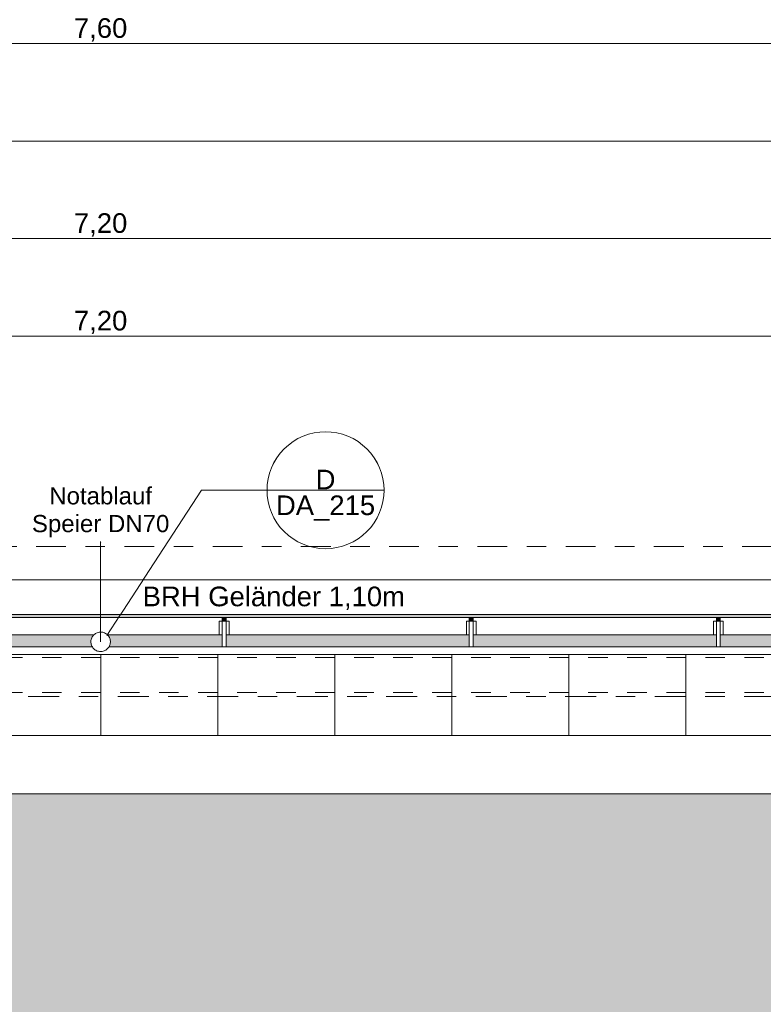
# Model space of a CAD drawing. Header units: metres. Extents: x -180 to 4, y -50 to 6.
# Tile 118 of 256: x -141.64 to -137.82, y -2.03 to 3.02. Entities that reach past the tile are written whole.
import ezdxf

# ---------------------------------------------------------------- set-up
doc = ezdxf.new("R2010")
doc.units = ezdxf.units.M
doc.header["$LTSCALE"] = 0.05
doc.header["$PDMODE"] = 1
doc.header["$PDSIZE"] = -2
for name, pattern in [('ISO-02 Strichlinie', [3.81, 3.048, -0.762]), ('ISO-10 Strichpunktlinie', [4.699, 3.048, -0.762, 0.127, -0.762]), ('Linienart-20', [2.116531, 1.058062, -1.058469]), ('Linienart-53', [5.291531, 3.175, -1.058062, 0.352704, -0.705764])]:
    doc.linetypes.add(name, pattern=pattern)
doc.layers.get('0').update_dxf_attribs({"lineweight": 25})
for name, color, linetype, lineweight, true_color in [('30 -33 Aussenwände- 7 Fassade_ Elemente', 7, 'Continuous', 9, 0x00aacc), ('30 -35 Decken- 1 Konstruktion-Träger- Stahlbeton', 7, 'Continuous', 13, 0x33aa00), ('30 -36 Dächer- 3 Dachbeläge', 7, 'Continuous', 15, 0x9999ff), ('30 -36 Dächer- 4 Dachbekleidungen', 7, 'Continuous', 9, 0xccccff), ('70 -72 Beschriftung- 1 Beschriftung allgemein', 7, 'Continuous', 9, 0xff6633), ('70 -72 Beschriftung- 7 Detailverweise', 7, 'Continuous', 9, 0x00dd00), ('70 -72 Beschriftung- 7 Detailverweise Linie', 7, 'Continuous', 9, 0x00dd00), ('70 -76 Bemaßung- 2 Allgemein', 7, 'Continuous', 5, 0x6666cc)]:
    doc.layers.add(name, color=color, linetype=linetype, lineweight=lineweight, true_color=true_color)
for name, color, linetype, lineweight in [('40 -41 Abwasser_Wasser_Gas- 2 Wasser-1', 7, 'Continuous', 15), ('60- 61 allgemeine Ausstattung- 4 Terrassen', 7, 'Continuous', 9), ('70 -71 Achsen- 1 Gebäudeachsen', 7, 'Linienart-53', 18), ('Keine', 7, 'Continuous', 9)]:
    doc.layers.add(name, color=color, linetype=linetype, lineweight=lineweight)
doc.styles.add('Arial', font='arial.ttf')
doc.dimstyles.new('k+k 1_50', dxfattribs={"dimtxt": 0.100689, "dimasz": 0.05302, "dimexe": 0.05, "dimexo": 0.15, "dimgap": 0.01, "dimtad": 1, "dimdec": 3, "dimtxsty": 'Arial', "dimblk": 'VW_SLASH', "dimblk1": 'VW_SLASH', "dimblk2": 'VW_SLASH', "dimcen": 0, "dimdle": 0.05, "dimadec": 3, "dimazin": 0, "dimtfac": 0.75, "dimtdec": 3, "dimtix": 1, "dimtmove": 0, "dimatfit": 0, "dimldrblk": 'VW_SLASH-1', "dimfxl": 0.125, "dimfxlon": 1, "dimfrac": 2, "dimtolj": 1, "dimarcsym": 0})

# ---------------------------------------------------------------- blocks, each defined once
blk = doc.blocks.new('Gruppe-4406')
at = {"layer": '30 -35 Decken- 1 Konstruktion-Träger- Stahlbeton', "color": 7, "linetype": 'Linienart-20', "lineweight": 13, "transparency": 33554687}
for p, q in [((-137.621, -0.247), (-144.821, -0.247)), ((-137.621, -0.427), (-144.821, -0.427))]:
    blk.add_line(p, q, dxfattribs=at)
at = {"layer": '30 -35 Decken- 1 Konstruktion-Träger- Stahlbeton', "color": 7, "linetype": 'Continuous', "lineweight": 35, "transparency": 33554687, "flags": 128}
for points in [[(-144.821, -0.427), (-144.821, -0.247)], [(-137.621, -0.427), (-137.621, -0.247)]]:
    blk.add_lwpolyline(points, dxfattribs=at)
at = {"layer": '30 -35 Decken- 1 Konstruktion-Träger- Stahlbeton', "color": 0, "flags": 1}
for tag in ['IFC_UUID', 'instanceID']:
    blk.add_attdef(tag, (-144.821, -0.427), '', height=0.00018, dxfattribs=at)
blk = doc.blocks.new('_03-OG3_Tragwerk (2D)')
at = {"layer": '30 -35 Decken- 1 Konstruktion-Träger- Stahlbeton'}
blk.add_blockref('Gruppe-4406', (0, 0), dxfattribs=at)
blk = doc.blocks.new('Gruppe-8300')
at = {"layer": '70 -72 Beschriftung- 1 Beschriftung allgemein', "linetype": 'Continuous', "lineweight": 0}
blk.add_hatch(color=30, dxfattribs=at).paths.add_polyline_path([(-141.2218, 0.3446), (-141.221, 0.3476), (-141.2202, 0.3446)])
at = {"layer": '70 -72 Beschriftung- 1 Beschriftung allgemein', "lineweight": 5, "flags": 128}
blk.add_lwpolyline([(-141.2218, 0.3446), (-141.221, 0.3476), (-141.2202, 0.3446)], close=True, dxfattribs=at)
at = {"layer": '70 -72 Beschriftung- 1 Beschriftung allgemein', "insert": (-141.221, 0.6257), "char_height": 0.088103, "attachment_point": 2, "line_spacing_factor": 0.969685, "style": 'Arial'}
blk.add_mtext('Notablauf\\PSpeier DN70', dxfattribs=at)
at = {"color": 255}
blk.add_wipeout([(-141.1777, -0.192), (-141.1804, -0.1962), (-141.1834, -0.2), (-141.1868, -0.2035), (-141.1906, -0.2067), (-141.1946, -0.2095), (-141.1989, -0.2119), (-141.2034, -0.2138), (-141.2081, -0.2153), (-141.2129, -0.2164), (-141.2177, -0.2169), (-141.2226, -0.217), (-141.2275, -0.2166), (-141.2324, -0.2157), (-141.2371, -0.2144), (-141.2416, -0.2126), (-141.246, -0.2103), (-141.2501, -0.2077), (-141.254, -0.2046), (-141.2575, -0.2012), (-141.2607, -0.1975), (-141.2635, -0.1934), (-141.2658, -0.1892), (-141.2678, -0.1847), (-141.2693, -0.18), (-141.2703, -0.1752), (-141.2709, -0.1703), (-141.271, -0.1654), (-141.2706, -0.1605), (-141.2697, -0.1557), (-141.2683, -0.151), (-141.2665, -0.1464), (-141.2643, -0.142), (-141.2616, -0.1379), (-141.2586, -0.1341), (-141.2552, -0.1305), (-141.2514, -0.1274), (-141.2474, -0.1246), (-141.2431, -0.1222), (-141.2386, -0.1202), (-141.2339, -0.1187), (-141.2291, -0.1177), (-141.2243, -0.1171), (-141.2194, -0.1171), (-141.2145, -0.1175), (-141.2096, -0.1183), (-141.2049, -0.1197), (-141.2004, -0.1215), (-141.196, -0.1237), (-141.1919, -0.1264), (-141.188, -0.1294), (-141.1845, -0.1329), (-141.1813, -0.1366), (-141.1785, -0.1406), (-141.1762, -0.1449), (-141.1742, -0.1494), (-141.1727, -0.1541), (-141.1717, -0.1589), (-141.1711, -0.1638), (-141.171, -0.1687), (-141.1714, -0.1736), (-141.1723, -0.1784), (-141.1737, -0.1831), (-141.1755, -0.1877)], dxfattribs=at).dxf.layer = '40 -41 Abwasser_Wasser_Gas- 2 Wasser-1'
at = {"layer": '40 -41 Abwasser_Wasser_Gas- 2 Wasser-1', "flags": 128}
blk.add_lwpolyline([(-141.1777, -0.192), (-141.1804, -0.1962), (-141.1834, -0.2), (-141.1868, -0.2035), (-141.1906, -0.2067), (-141.1946, -0.2095), (-141.1989, -0.2119), (-141.2034, -0.2138), (-141.2081, -0.2153), (-141.2129, -0.2164), (-141.2177, -0.2169), (-141.2226, -0.217), (-141.2275, -0.2166), (-141.2324, -0.2157), (-141.2371, -0.2144), (-141.2416, -0.2126), (-141.246, -0.2103), (-141.2501, -0.2077), (-141.254, -0.2046), (-141.2575, -0.2012), (-141.2607, -0.1975), (-141.2635, -0.1934), (-141.2658, -0.1892), (-141.2678, -0.1847), (-141.2693, -0.18), (-141.2703, -0.1752), (-141.2709, -0.1703), (-141.271, -0.1654), (-141.2706, -0.1605), (-141.2697, -0.1557), (-141.2683, -0.151), (-141.2665, -0.1464), (-141.2643, -0.142), (-141.2616, -0.1379), (-141.2586, -0.1341), (-141.2552, -0.1305), (-141.2514, -0.1274), (-141.2474, -0.1246), (-141.2431, -0.1222), (-141.2386, -0.1202), (-141.2339, -0.1187), (-141.2291, -0.1177), (-141.2243, -0.1171), (-141.2194, -0.1171), (-141.2145, -0.1175), (-141.2096, -0.1183), (-141.2049, -0.1197), (-141.2004, -0.1215), (-141.196, -0.1237), (-141.1919, -0.1264), (-141.188, -0.1294), (-141.1845, -0.1329), (-141.1813, -0.1366), (-141.1785, -0.1406), (-141.1762, -0.1449), (-141.1742, -0.1494), (-141.1727, -0.1541), (-141.1717, -0.1589), (-141.1711, -0.1638), (-141.171, -0.1687), (-141.1714, -0.1736), (-141.1723, -0.1784), (-141.1737, -0.1831), (-141.1755, -0.1877)], close=True, dxfattribs=at)
at = {"layer": '70 -72 Beschriftung- 1 Beschriftung allgemein'}
blk.add_line((-141.221, -0.167), (-141.221, 0.3476), dxfattribs=at)
blk = doc.blocks.new('Gruppe-8369')
at = {"layer": '70 -72 Beschriftung- 7 Detailverweise'}
blk.add_line((0.935, 0), (0.335, 0), dxfattribs=at)
at = {"layer": '70 -72 Beschriftung- 7 Detailverweise', "flags": 128}
blk.add_lwpolyline([(0.935, 0), (0.9336, -0.0294), (0.9292, -0.0585), (0.9221, -0.0871), (0.9122, -0.1148), (0.8996, -0.1414), (0.8844, -0.1667), (0.8669, -0.1903), (0.8471, -0.2121), (0.8253, -0.2319), (0.8017, -0.2494), (0.7764, -0.2646), (0.7498, -0.2772), (0.7221, -0.2871), (0.6935, -0.2942), (0.6644, -0.2986), (0.635, -0.3), (0.6056, -0.2986), (0.5765, -0.2942), (0.5479, -0.2871), (0.5202, -0.2772), (0.4936, -0.2646), (0.4683, -0.2494), (0.4447, -0.2319), (0.4229, -0.2121), (0.4031, -0.1903), (0.3856, -0.1667), (0.3704, -0.1414), (0.3578, -0.1148), (0.3479, -0.0871), (0.3408, -0.0585), (0.3364, -0.0294), (0.335, 0), (0.3364, 0.0294), (0.3408, 0.0585), (0.3479, 0.0871), (0.3578, 0.1148), (0.3704, 0.1414), (0.3856, 0.1667), (0.4031, 0.1903), (0.4229, 0.2121), (0.4447, 0.2319), (0.4683, 0.2494), (0.4936, 0.2646), (0.5202, 0.2772), (0.5479, 0.2871), (0.5765, 0.2942), (0.6056, 0.2986), (0.635, 0.3), (0.6644, 0.2986), (0.6935, 0.2942), (0.7221, 0.2871), (0.7498, 0.2772), (0.7764, 0.2646), (0.8017, 0.2494), (0.8253, 0.2319), (0.8471, 0.2121), (0.8669, 0.1903), (0.8844, 0.1667), (0.8996, 0.1414), (0.9122, 0.1148), (0.9221, 0.0871), (0.9292, 0.0585), (0.9336, 0.0294)], close=True, dxfattribs=at)
at = {"layer": '70 -72 Beschriftung- 7 Detailverweise'}
blk.add_point((0.635, 0), dxfattribs=at)
at = {"layer": '70 -72 Beschriftung- 7 Detailverweise', "line_spacing_factor": 0.96878, "style": 'Arial'}
for s, insert, char_height, attachment_point in [('D', (0.635, 0.0046), 0.1007, 8), ('DA_215', (0.635, -0.0267), 0.10069, 2)]:
    blk.add_mtext(s, dxfattribs=dict(at, insert=insert, char_height=char_height, attachment_point=attachment_point))
blk = doc.blocks.new('Referenzmarkierung-75')
at = {"layer": '70 -72 Beschriftung- 7 Detailverweise', "transparency": 33554687}
for q in [(-0.4863, -0.7448), (0.635, 0)]:
    blk.add_line((0, 0), q, dxfattribs=at)
at = {"layer": '70 -72 Beschriftung- 7 Detailverweise', "color": 7, "transparency": 33554687}
blk.add_blockref('Gruppe-8369', (0, 0), dxfattribs=at)
blk = doc.blocks.new('Gruppe-8412')
at = {"layer": '70 -72 Beschriftung- 1 Beschriftung allgemein', "insert": (-141.0055, 0.1159), "char_height": 0.100689, "attachment_point": 1, "line_spacing_factor": 0.970891, "style": 'Arial'}
blk.add_mtext('BRH Geländer 1,10m', dxfattribs=at)
blk = doc.blocks.new('Gruppe-8623')
at = {"color": 255}
blk.add_wipeout([(-140.5777, -0.132), (-140.5777, -0.062), (-140.5977, -0.062), (-140.5977, -0.132)], dxfattribs=at).dxf.layer = '30 -36 Dächer- 4 Dachbekleidungen'
at = {"layer": '30 -36 Dächer- 3 Dachbeläge', "linetype": 'Continuous', "lineweight": 0, "transparency": 33554687}
blk.add_hatch(color=254, dxfattribs=at).paths.add_polyline_path([(-140.5777, -0.042), (-140.5777, -0.062), (-140.5977, -0.062), (-140.5977, -0.042)])
at = {"layer": '30 -36 Dächer- 3 Dachbeläge', "color": 254, "linetype": 'Continuous', "lineweight": 9, "true_color": 0xccccff, "transparency": 33554687, "flags": 128}
blk.add_lwpolyline([(-140.5777, -0.042), (-140.5777, -0.062), (-140.5977, -0.062), (-140.5977, -0.042)], dxfattribs=at)
at = {"layer": '30 -36 Dächer- 4 Dachbekleidungen', "flags": 128}
for points in [[(-140.6127, -0.132), (-140.6127, -0.062), (-140.5977, -0.062)], [(-140.5777, -0.132), (-140.5777, -0.062), (-140.5977, -0.062), (-140.5977, -0.132)], [(-140.5627, -0.132), (-140.5627, -0.062), (-140.5777, -0.062)]]:
    blk.add_lwpolyline(points, dxfattribs=at)
at = {"color": 255}
blk.add_wipeout([(-140.5777, -0.132), (-140.5777, -0.192), (-140.5977, -0.192), (-140.5977, -0.132)], dxfattribs=at).dxf.layer = '30 -36 Dächer- 4 Dachbekleidungen'
at = {"layer": '30 -36 Dächer- 4 Dachbekleidungen', "flags": 128}
blk.add_lwpolyline([(-140.5777, -0.132), (-140.5777, -0.192), (-140.5977, -0.192), (-140.5977, -0.132)], dxfattribs=at)
blk = doc.blocks.new('Gruppe-8624')
at = {"color": 255}
blk.add_wipeout([(-139.311, -0.132), (-139.311, -0.062), (-139.331, -0.062), (-139.331, -0.132)], dxfattribs=at).dxf.layer = '30 -36 Dächer- 4 Dachbekleidungen'
at = {"layer": '30 -36 Dächer- 3 Dachbeläge', "linetype": 'Continuous', "lineweight": 0, "transparency": 33554687}
blk.add_hatch(color=254, dxfattribs=at).paths.add_polyline_path([(-139.311, -0.042), (-139.311, -0.062), (-139.331, -0.062), (-139.331, -0.042)])
at = {"layer": '30 -36 Dächer- 3 Dachbeläge', "color": 254, "linetype": 'Continuous', "lineweight": 9, "true_color": 0xccccff, "transparency": 33554687, "flags": 128}
blk.add_lwpolyline([(-139.311, -0.042), (-139.311, -0.062), (-139.331, -0.062), (-139.331, -0.042)], dxfattribs=at)
at = {"layer": '30 -36 Dächer- 4 Dachbekleidungen', "flags": 128}
for points in [[(-139.346, -0.132), (-139.346, -0.062), (-139.331, -0.062)], [(-139.311, -0.132), (-139.311, -0.062), (-139.331, -0.062), (-139.331, -0.132)], [(-139.296, -0.132), (-139.296, -0.062), (-139.311, -0.062)]]:
    blk.add_lwpolyline(points, dxfattribs=at)
at = {"color": 255}
blk.add_wipeout([(-139.311, -0.132), (-139.311, -0.192), (-139.331, -0.192), (-139.331, -0.132)], dxfattribs=at).dxf.layer = '30 -36 Dächer- 4 Dachbekleidungen'
at = {"layer": '30 -36 Dächer- 4 Dachbekleidungen', "flags": 128}
blk.add_lwpolyline([(-139.311, -0.132), (-139.311, -0.192), (-139.331, -0.192), (-139.331, -0.132)], dxfattribs=at)
blk = doc.blocks.new('Gruppe-8625')
at = {"color": 255}
blk.add_wipeout([(-138.0443, -0.132), (-138.0443, -0.062), (-138.0643, -0.062), (-138.0643, -0.132)], dxfattribs=at).dxf.layer = '30 -36 Dächer- 4 Dachbekleidungen'
at = {"layer": '30 -36 Dächer- 3 Dachbeläge', "linetype": 'Continuous', "lineweight": 0, "transparency": 33554687}
blk.add_hatch(color=254, dxfattribs=at).paths.add_polyline_path([(-138.0443, -0.042), (-138.0443, -0.062), (-138.0643, -0.062), (-138.0643, -0.042)])
at = {"layer": '30 -36 Dächer- 3 Dachbeläge', "color": 254, "linetype": 'Continuous', "lineweight": 9, "true_color": 0xccccff, "transparency": 33554687, "flags": 128}
blk.add_lwpolyline([(-138.0443, -0.042), (-138.0443, -0.062), (-138.0643, -0.062), (-138.0643, -0.042)], dxfattribs=at)
at = {"layer": '30 -36 Dächer- 4 Dachbekleidungen', "flags": 128}
for points in [[(-138.0793, -0.132), (-138.0793, -0.062), (-138.0643, -0.062)], [(-138.0443, -0.132), (-138.0443, -0.062), (-138.0643, -0.062), (-138.0643, -0.132)], [(-138.0293, -0.132), (-138.0293, -0.062), (-138.0443, -0.062)]]:
    blk.add_lwpolyline(points, dxfattribs=at)
at = {"color": 255}
blk.add_wipeout([(-138.0443, -0.132), (-138.0443, -0.192), (-138.0643, -0.192), (-138.0643, -0.132)], dxfattribs=at).dxf.layer = '30 -36 Dächer- 4 Dachbekleidungen'
at = {"layer": '30 -36 Dächer- 4 Dachbekleidungen', "flags": 128}
blk.add_lwpolyline([(-138.0443, -0.132), (-138.0443, -0.192), (-138.0643, -0.192), (-138.0643, -0.132)], dxfattribs=at)
blk = doc.blocks.new('Gruppe-8878')
at = {"layer": '70 -72 Beschriftung- 7 Detailverweise', "transparency": 33554687}
blk.add_line((-140.70314926, 0.61), (-140.06814926, 0.61), dxfattribs=at)
at = {"layer": '70 -72 Beschriftung- 7 Detailverweise'}
blk.add_line((-139.76814926, 0.61), (-140.36814926, 0.61), dxfattribs=at)
at = {"layer": '70 -72 Beschriftung- 7 Detailverweise', "flags": 128}
blk.add_lwpolyline([(-139.76814926, 0.61), (-139.76959385, 0.58059486), (-139.77391368, 0.5514729), (-139.78106716, 0.5229146), (-139.7909854, 0.49519497), (-139.80357288, 0.46858098), (-139.81870838, 0.44332893), (-139.83624613, 0.41968201), (-139.85601723, 0.39786797), (-139.87783128, 0.37809686), (-139.90147819, 0.36055912), (-139.92673024, 0.34542362), (-139.95334423, 0.33283614), (-139.98106386, 0.3229179), (-140.00962217, 0.31576442), (-140.03874412, 0.31144458), (-140.06814926, 0.31), (-140.09755441, 0.31144458), (-140.12667636, 0.31576442), (-140.15523467, 0.3229179), (-140.18295429, 0.33283614), (-140.20956829, 0.34542362), (-140.23482033, 0.36055912), (-140.25846725, 0.37809686), (-140.2802813, 0.39786797), (-140.3000524, 0.41968201), (-140.31759015, 0.44332893), (-140.33272564, 0.46858098), (-140.34531312, 0.49519497), (-140.35523136, 0.5229146), (-140.36238485, 0.5514729), (-140.36670468, 0.58059486), (-140.36814926, 0.61), (-140.36670468, 0.63940514), (-140.36238485, 0.6685271), (-140.35523136, 0.6970854), (-140.34531312, 0.72480503), (-140.33272564, 0.75141902), (-140.31759015, 0.77667107), (-140.3000524, 0.80031799), (-140.2802813, 0.82213203), (-140.25846725, 0.84190314), (-140.23482033, 0.85944088), (-140.20956829, 0.87457638), (-140.18295429, 0.88716386), (-140.15523467, 0.8970821), (-140.12667636, 0.90423558), (-140.09755441, 0.90855542), (-140.06814926, 0.91), (-140.03874412, 0.90855542), (-140.00962217, 0.90423558), (-139.98106386, 0.8970821), (-139.95334423, 0.88716386), (-139.92673024, 0.87457638), (-139.90147819, 0.85944088), (-139.87783128, 0.84190314), (-139.85601723, 0.82213203), (-139.83624613, 0.80031799), (-139.81870838, 0.77667107), (-139.80357288, 0.75141902), (-139.7909854, 0.72480503), (-139.78106716, 0.6970854), (-139.77391368, 0.6685271), (-139.76959385, 0.63940514)], close=True, dxfattribs=at)
at = {"layer": '70 -72 Beschriftung- 7 Detailverweise'}
blk.add_point((-140.06814926, 0.61), dxfattribs=at)
at = {"layer": '70 -72 Beschriftung- 7 Detailverweise', "line_spacing_factor": 0.96878, "style": 'Arial'}
for s, insert, char_height, attachment_point in [('D', (-140.06814926, 0.61458611), 0.10068866, 8), ('DA_215', (-140.06814926, 0.58333588), 0.100688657, 2)]:
    blk.add_mtext(s, dxfattribs=dict(at, insert=insert, char_height=char_height, attachment_point=attachment_point))
at = {"color": 255}
blk.add_wipeout([(-144.95099996, 0.14995802), (-137.49099996, 0.14995802), (-137.49099996, -0.02704198), (-144.95099996, -0.02704198)], dxfattribs=at).dxf.layer = '30 -33 Aussenwände- 7 Fassade_ Elemente'
at = {"color": 255, "linetype": 'ISO-02 Strichlinie', "lineweight": 5, "transparency": 33554483}
blk.add_wipeout([(-137.42059596, -0.94704198), (-137.42059596, -11.49704198), (-137.62099996, -11.49704198), (-137.62099996, -11.89704198), (-137.42059596, -11.89704198), (-137.42059596, -12.11704198), (-145.02059596, -12.11704198), (-145.02059596, -11.89704198), (-144.82099996, -11.89704198), (-144.82099996, -11.49704198), (-145.02059596, -11.49704198), (-145.02059596, -0.94704198)], dxfattribs=at).dxf.layer = '60- 61 allgemeine Ausstattung- 4 Terrassen'
at = {"layer": '30 -36 Dächer- 3 Dachbeläge', "linetype": 'Continuous', "lineweight": 0}
blk.add_hatch(color=254, dxfattribs=at).paths.add_polyline_path([(-159.80099996, -0.19204198), (-83.34099996, -0.19204198), (-83.34099996, -0.02704198), (-159.80099996, -0.02704198)])
at = {"layer": '60- 61 allgemeine Ausstattung- 4 Terrassen', "linetype": 'Continuous', "lineweight": 9, "transparency": 33554483}
h = blk.add_hatch(dxfattribs=at)
h.set_pattern_fill('Sand 1 sehr fein SRF', style=0, pattern_type=2)
h.set_pattern_definition([(-22, (-129.5485, -6.532042), (-0.018555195, 0.04226461), [0.000625, -0.061875]), (14, (-129.540251, -6.554718), (-0.037110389, -0.027832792), [0.000625, -0.030625]), (-3.77456, (-129.599014, -6.56915), (-0.01958604, 0.06597403), [0.00028186, -0.09367194]), (-68, (-129.42892, -6.50524), (0.1926424, 0.04408), [0.00028125, -0.09346875]), (96, (-129.562934, -6.596983), (-0.036105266, -0.06319548), [0.0005625, -0.0931875]), (132, (-129.5351, -6.57328), (0.040202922, 0.004123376), [0.0003125, -0.0621875]), (-17, (-129.567055, -6.55678), (0.0930531, 0.02892868), [0.000625, -0.061875]), (-145, (-129.5619, -6.551625), (0.06266964, -0.04009224), [0.000625, -0.061875]), (-137, (-129.57633, -6.548533), (0.0494443, -0.02123569), [0.000625, -0.061875])])
h.paths.add_polyline_path([(-99.84099996, -11.27704198), (-99.35099996, -11.27704198), (-99.35099996, -11.10004198), (-99.54599996, -11.10004198), (-99.54599996, -8.69704198), (-101.84599996, -8.69704198), (-101.84599996, -2.69704198), (-99.54599996, -2.69704198), (-99.54599996, -0.94704198), (-159.62399996, -0.94704198), (-159.62399996, -2.69704198), (-155.87399996, -2.69704198), (-155.87399996, -8.69704198), (-159.62399996, -8.69704198), (-159.62399996, -11.62704198), (-159.80099996, -11.62704198), (-159.80099996, -12.11704198), (-100.01799996, -12.11704198), (-100.01799996, -11.76704198), (-99.84099996, -11.76704198)])
h.paths.add_polyline_path([(-152.82099996, -11.49704198), (-152.42099996, -11.49704198), (-152.42099996, -11.89704198), (-152.82099996, -11.89704198)])
h.paths.add_polyline_path([(-107.22099996, -11.49704198), (-106.82099996, -11.49704198), (-106.82099996, -11.89704198), (-107.22099996, -11.89704198)])
h.paths.add_polyline_path([(-114.82099996, -11.49704198), (-114.42099996, -11.49704198), (-114.42099996, -11.89704198), (-114.82099996, -11.89704198)])
h.paths.add_polyline_path([(-122.42099996, -11.49704198), (-122.02099996, -11.49704198), (-122.02099996, -11.89704198), (-122.42099996, -11.89704198)])
h.paths.add_polyline_path([(-130.02099996, -11.49704198), (-129.62099996, -11.49704198), (-129.62099996, -11.89704198), (-130.02099996, -11.89704198)])
h.paths.add_polyline_path([(-137.62099996, -11.49704198), (-137.22099996, -11.49704198), (-137.22099996, -11.89704198), (-137.62099996, -11.89704198)])
h.paths.add_polyline_path([(-145.22099996, -11.49704198), (-144.82099996, -11.49704198), (-144.82099996, -11.89704198), (-145.22099996, -11.89704198)])
at = {"layer": '30 -33 Aussenwände- 7 Fassade_ Elemente', "flags": 128}
blk.add_lwpolyline([(-144.95099996, 0.14995802), (-137.49099996, 0.14995802), (-137.49099996, -0.02704198), (-144.95099996, -0.02704198)], close=True, dxfattribs=at)
at = {"layer": '30 -36 Dächer- 3 Dachbeläge', "flags": 128}
blk.add_lwpolyline([(-159.80099996, -0.19204198), (-83.34099996, -0.19204198), (-83.34099996, -0.02704198), (-159.80099996, -0.02704198)], close=True, dxfattribs=at)
at = {"color": 255}
blk.add_wipeout([(-159.80099996, -0.13204198), (-83.34099996, -0.13204198), (-83.34099996, -0.04204198), (-159.80099996, -0.04204198)], dxfattribs=at).dxf.layer = '30 -36 Dächer- 4 Dachbekleidungen'
at = {"color": 255, "lineweight": 9}
blk.add_wipeout([(-159.62399996, -0.64704198), (-83.51799996, -0.64704198), (-83.51799996, -0.94704198), (-159.62399996, -0.94704198)], dxfattribs=at).dxf.layer = '40 -41 Abwasser_Wasser_Gas- 2 Wasser-1'
at = {"layer": '60- 61 allgemeine Ausstattung- 4 Terrassen', "linetype": 'Continuous', "lineweight": 9, "transparency": 33554534}
h = blk.add_hatch(dxfattribs=at)
h.set_pattern_fill('Platte 60_60 SRF-1', style=0, pattern_type=2)
h.set_pattern_definition([(90, (-137.621, -0.64704), (-0.6, 7e-17), []), (0, (-137.621, -0.64704), (0, 0.6), [])])
h.paths.add_polyline_path([(-144.82099996, -0.19204198), (-137.62099996, -0.19204198), (-137.62099996, -0.64704198), (-144.82099996, -0.64704198)])
at = {"layer": '30 -36 Dächer- 4 Dachbekleidungen', "flags": 128}
blk.add_lwpolyline([(-159.80099996, -0.13204198), (-83.34099996, -0.13204198), (-83.34099996, -0.04204198), (-159.80099996, -0.04204198)], close=True, dxfattribs=at)
at = {"layer": '40 -41 Abwasser_Wasser_Gas- 2 Wasser-1', "color": 7, "lineweight": 9, "flags": 128}
blk.add_lwpolyline([(-159.62399996, -0.64704198), (-83.51799996, -0.64704198), (-83.51799996, -0.94704198), (-159.62399996, -0.94704198)], close=True, dxfattribs=at)
at = {"layer": '60- 61 allgemeine Ausstattung- 4 Terrassen', "color": 252, "linetype": 'Continuous', "lineweight": 9, "true_color": 0x888888, "transparency": 33554687, "flags": 128}
blk.add_lwpolyline([(-144.82099996, -0.19204198), (-137.62099996, -0.19204198), (-137.62099996, -0.64704198), (-144.82099996, -0.64704198)], close=True, dxfattribs=at)
at = {"color": 255}
blk.add_wipeout([(-159.80099996, -0.23204198), (-83.34099996, -0.23204198), (-83.34099996, -0.19204198), (-159.80099996, -0.19204198)], dxfattribs=at).dxf.layer = '30 -36 Dächer- 4 Dachbekleidungen'
at = {"layer": '30 -36 Dächer- 4 Dachbekleidungen', "flags": 128}
blk.add_lwpolyline([(-159.80099996, -0.23204198), (-83.34099996, -0.23204198), (-83.34099996, -0.19204198), (-159.80099996, -0.19204198)], close=True, dxfattribs=at)
at = {"layer": '40 -41 Abwasser_Wasser_Gas- 2 Wasser-1', "color": 7}
blk.add_blockref('Gruppe-8300', (0, 0), dxfattribs=at)
at = {"layer": '70 -72 Beschriftung- 1 Beschriftung allgemein', "color": 7}
for name in ['Gruppe-8624', 'Gruppe-8625']:
    blk.add_blockref(name, (0, 0), dxfattribs=at)
at = {"layer": '70 -72 Beschriftung- 7 Detailverweise', "transparency": 33554687}
blk.add_line((-140.70314926, 0.61), (-141.18946154, -0.13475538), dxfattribs=at)
at = {"layer": '70 -72 Beschriftung- 1 Beschriftung allgemein', "color": 7}
blk.add_blockref('Gruppe-8412', (0, 0), dxfattribs=at)
at = {"layer": '70 -72 Beschriftung- 7 Detailverweise'}
blk.add_blockref('Referenzmarkierung-75', (-140.70314926, 0.61), dxfattribs=at)
at = {"layer": '70 -72 Beschriftung- 1 Beschriftung allgemein', "color": 7}
blk.add_blockref('Gruppe-8623', (0, 0), dxfattribs=at)
blk = doc.blocks.new('_OG3_2D (2D)')
at = {"layer": '30 -33 Aussenwände- 7 Fassade_ Elemente'}
blk.add_line((-159.83099996, -0.05704198), (-83.31099996, -0.05704198), dxfattribs=at)
at = {"layer": '70 -72 Beschriftung- 1 Beschriftung allgemein', "color": 7}
blk.add_blockref('Gruppe-8878', (0, 0), dxfattribs=at)
blk = doc.blocks.new('VW_SLASH')
at = {"color": 0, "linetype": 'ByBlock', "lineweight": -2, "transparency": 16777216}
blk.add_line((0.943, 0), (-1, 0), dxfattribs=at)
at = {"color": 0, "lineweight": 20, "transparency": 16777216, "flags": 128}
blk.add_lwpolyline([(0.5, 0.5), (-0.5, -0.5)], dxfattribs=at)
blk = doc.blocks.new('*D10954')
at = {"layer": '70 -76 Bemaßung- 2 Allgemein', "color": 0, "lineweight": -2}
for p, q in [((-145.021, 3.05), (-145.021, 2.95)), ((-137.421, 3.05), (-137.421, 2.95)), ((-137.474, 2.9), (-144.968, 2.9))]:
    blk.add_line(p, q, dxfattribs=at)
at = {"layer": 'Defpoints', "color": 0}
for p in [(-145.021, 2.9), (-145.021, 2.9), (-137.421, 2.9)]:
    blk.add_point(p, dxfattribs=at)
at = {"layer": '70 -76 Bemaßung- 2 Allgemein', "color": 0, "lineweight": -2, "xscale": 0.05302001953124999, "yscale": 0.05302001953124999, "zscale": 0.05302001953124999, "rotation": 180}
blk.add_blockref('VW_SLASH', (-145.021, 2.9), dxfattribs=at)
at = {"layer": '70 -76 Bemaßung- 2 Allgemein', "color": 0, "lineweight": -2, "xscale": 0.05302001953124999, "yscale": 0.05302001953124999, "zscale": 0.05302001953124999}
blk.add_blockref('VW_SLASH', (-137.421, 2.9), dxfattribs=at)
at = {"layer": '70 -76 Bemaßung- 2 Allgemein', "color": 0, "insert": (-141.221, 2.9704), "char_height": 0.10069, "attachment_point": 5, "style": 'Arial'}
blk.add_mtext('\\A1;7,60', dxfattribs=at)
blk = doc.blocks.new('VW_SLASH-1')
at = {"color": 0, "linetype": 'ByBlock', "lineweight": -2, "transparency": 16777216}
blk.add_line((0.943, 0), (-1, 0), dxfattribs=at)
at = {"color": 0, "lineweight": 5, "transparency": 16777216, "flags": 128}
blk.add_lwpolyline([(0.5, 0.5), (-0.5, -0.5)], dxfattribs=at)
blk = doc.blocks.new('*D11005')
at = {"layer": '70 -76 Bemaßung- 2 Allgemein', "color": 0, "lineweight": -2}
for p, q in [((-159.624, 2.275), (-159.624, 2.45)), ((-100.018, 2.275), (-100.018, 2.45)), ((-100.071, 2.4), (-159.571, 2.4))]:
    blk.add_line(p, q, dxfattribs=at)
at = {"layer": 'Defpoints', "color": 0}
for p in [(-159.624, 2.4), (-159.624, -0.497), (-100.018, -11.747)]:
    blk.add_point(p, dxfattribs=at)
at = {"layer": '70 -76 Bemaßung- 2 Allgemein', "color": 0, "lineweight": -2, "xscale": 0.05302001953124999, "yscale": 0.05302001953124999, "zscale": 0.05302001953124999, "rotation": 180}
blk.add_blockref('VW_SLASH', (-159.624, 2.4), dxfattribs=at)
at = {"layer": '70 -76 Bemaßung- 2 Allgemein', "color": 0, "lineweight": -2, "xscale": 0.05302001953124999, "yscale": 0.05302001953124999, "zscale": 0.05302001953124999}
blk.add_blockref('VW_SLASH', (-100.018, 2.4), dxfattribs=at)
at = {"layer": '70 -76 Bemaßung- 2 Allgemein', "color": 0, "insert": (-129.821, 2.4881), "char_height": 0.100689, "attachment_point": 5, "style": 'Arial'}
blk.add_mtext('\\A1;59,60\\S6^ ;', dxfattribs=at)
blk = doc.blocks.new('*D11065')
at = {"layer": '70 -76 Bemaßung- 2 Allgemein', "color": 0, "lineweight": -2}
for p, q in [((-144.821, 1.775), (-144.821, 1.95)), ((-137.621, 1.775), (-137.621, 1.95)), ((-137.674, 1.9), (-144.768, 1.9))]:
    blk.add_line(p, q, dxfattribs=at)
at = {"layer": 'Defpoints', "color": 0}
for p in [(-144.821, 1.9), (-137.621, -1.1529), (-144.821, -1.2511)]:
    blk.add_point(p, dxfattribs=at)
at = {"layer": '70 -76 Bemaßung- 2 Allgemein', "color": 0, "lineweight": -2, "xscale": 0.05302001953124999, "yscale": 0.05302001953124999, "zscale": 0.05302001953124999, "rotation": 180}
blk.add_blockref('VW_SLASH', (-144.821, 1.9), dxfattribs=at)
at = {"layer": '70 -76 Bemaßung- 2 Allgemein', "color": 0, "lineweight": -2, "xscale": 0.05302001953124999, "yscale": 0.05302001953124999, "zscale": 0.05302001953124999}
blk.add_blockref('VW_SLASH', (-137.621, 1.9), dxfattribs=at)
at = {"layer": '70 -76 Bemaßung- 2 Allgemein', "color": 0, "insert": (-141.221, 1.9704), "char_height": 0.10069, "attachment_point": 5, "style": 'Arial'}
blk.add_mtext('\\A1;7,20', dxfattribs=at)
blk = doc.blocks.new('*D11366')
at = {"layer": '70 -76 Bemaßung- 2 Allgemein', "color": 0, "lineweight": -2}
for p, q in [((-144.821, 1.275), (-144.821, 1.45)), ((-137.621, 1.275), (-137.621, 1.45)), ((-137.674, 1.4), (-144.768, 1.4))]:
    blk.add_line(p, q, dxfattribs=at)
at = {"layer": 'Defpoints', "color": 0}
for p in [(-144.821, 1.4), (-144.821, -0.647), (-137.621, -0.647)]:
    blk.add_point(p, dxfattribs=at)
at = {"layer": '70 -76 Bemaßung- 2 Allgemein', "color": 0, "lineweight": -2, "xscale": 0.05302001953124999, "yscale": 0.05302001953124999, "zscale": 0.05302001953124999, "rotation": 180}
blk.add_blockref('VW_SLASH', (-144.821, 1.4), dxfattribs=at)
at = {"layer": '70 -76 Bemaßung- 2 Allgemein', "color": 0, "lineweight": -2, "xscale": 0.05302001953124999, "yscale": 0.05302001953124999, "zscale": 0.05302001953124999}
blk.add_blockref('VW_SLASH', (-137.621, 1.4), dxfattribs=at)
at = {"layer": '70 -76 Bemaßung- 2 Allgemein', "color": 0, "insert": (-141.221, 1.4704), "char_height": 0.10069, "attachment_point": 5, "style": 'Arial'}
blk.add_mtext('\\A1;7,20', dxfattribs=at)
blk = doc.blocks.new('_Achsen (3D)')
at = {"layer": '70 -71 Achsen- 1 Gebäudeachsen', "transparency": 33554687}
blk.add_line((-179.668, -0.447), (3.826, -0.447), dxfattribs=at)
blk = doc.blocks.new('Gruppe-9718')
at = {"layer": '70 -76 Bemaßung- 2 Allgemein'}
dim = blk.add_linear_dim(base=(-145.02099996, 2.89995802), p1=(-137.42099996, 2.89995802), p2=(-145.02099996, 2.89995802), text='7,60', dimstyle='k+k 1_50', override={"dimtxt": 0.100689, "dimgap": 0.01, "dimdec": 8, "dimpost": '<>', "dimtxsty": 'Arial', "dimtmove": 2}, dxfattribs=at)
dim.commit()
dim.dimension.update_dxf_attribs({"geometry": '*D10954', "text_midpoint": (-141.22099996, 2.97042156)})
blk = doc.blocks.new('Gruppe-9721')
at = {"layer": '70 -76 Bemaßung- 2 Allgemein'}
dim = blk.add_linear_dim(base=(-159.62399996, 2.39995802), p1=(-100.01799996, -11.74704198), p2=(-159.62399996, -0.49704198), text='59,60\\S6^ ;', dimstyle='k+k 1_50', override={"dimtxt": 0.100689, "dimgap": 0.01, "dimdec": 8, "dimpost": '<>', "dimtxsty": 'Arial', "dimtmove": 2}, dxfattribs=at)
dim.commit()
dim.dimension.update_dxf_attribs({"geometry": '*D11005', "text_midpoint": (-129.82099996, 2.48805885)})
blk = doc.blocks.new('Gruppe-9725')
at = {"layer": '70 -76 Bemaßung- 2 Allgemein'}
dim = blk.add_linear_dim(base=(-144.82099996, 1.89995802), p1=(-137.62099996, -1.15286539), p2=(-144.82099996, -1.25107847), text='7,20', dimstyle='k+k 1_50', override={"dimtxt": 0.100689, "dimgap": 0.01, "dimdec": 8, "dimpost": '<>', "dimtxsty": 'Arial', "dimtmove": 2}, dxfattribs=at)
dim.commit()
dim.dimension.update_dxf_attribs({"geometry": '*D11065', "text_midpoint": (-141.22099996, 1.97042156)})
blk = doc.blocks.new('Gruppe-9729')
at = {"layer": '70 -76 Bemaßung- 2 Allgemein'}
dim = blk.add_linear_dim(base=(-144.82099996, 1.39995802), p1=(-137.62099996, -0.64704198), p2=(-144.82099996, -0.64704198), text='7,20', dimstyle='k+k 1_50', override={"dimtxt": 0.100689, "dimgap": 0.01, "dimdec": 8, "dimpost": '<>', "dimtxsty": 'Arial', "dimtmove": 2}, dxfattribs=at)
dim.commit()
dim.dimension.update_dxf_attribs({"geometry": '*D11366', "text_midpoint": (-141.22099996, 1.47042156)})
blk = doc.blocks.new('_OG3_2D Bemaßung_ Beschriftung (2D)')
at = {"layer": '70 -72 Beschriftung- 7 Detailverweise Linie', "linetype": 'ISO-10 Strichpunktlinie', "flags": 128}
blk.add_lwpolyline([(-160.09955125, 0.3208767), (-99.01, 0.3208767), (-99.01, -12.16), (-160.09955125, -12.16)], close=True, dxfattribs=at)
at = {"layer": '70 -76 Bemaßung- 2 Allgemein'}
for name in ['Gruppe-9718', 'Gruppe-9721', 'Gruppe-9725', 'Gruppe-9729']:
    blk.add_blockref(name, (0, 0), dxfattribs=at)

msp = doc.modelspace()

# ---------------------------------------------------------------- block references
at = {"layer": 'Keine', "color": 1}
msp.add_blockref('_03-OG3_Tragwerk (2D)', (0, 0), dxfattribs=at)

# ---------------------------------------------------------------- next in the draw order: block references
msp.add_blockref('_OG3_2D (2D)', (0, 0), dxfattribs=at)

# ---------------------------------------------------------------- next in the draw order: block references
msp.add_blockref('_OG3_2D Bemaßung_ Beschriftung (2D)', (0, 0), dxfattribs=at)

# ---------------------------------------------------------------- next in the draw order: block references
msp.add_blockref('_Achsen (3D)', (0, 0), dxfattribs=at)

doc.saveas('drawing.dxf')
